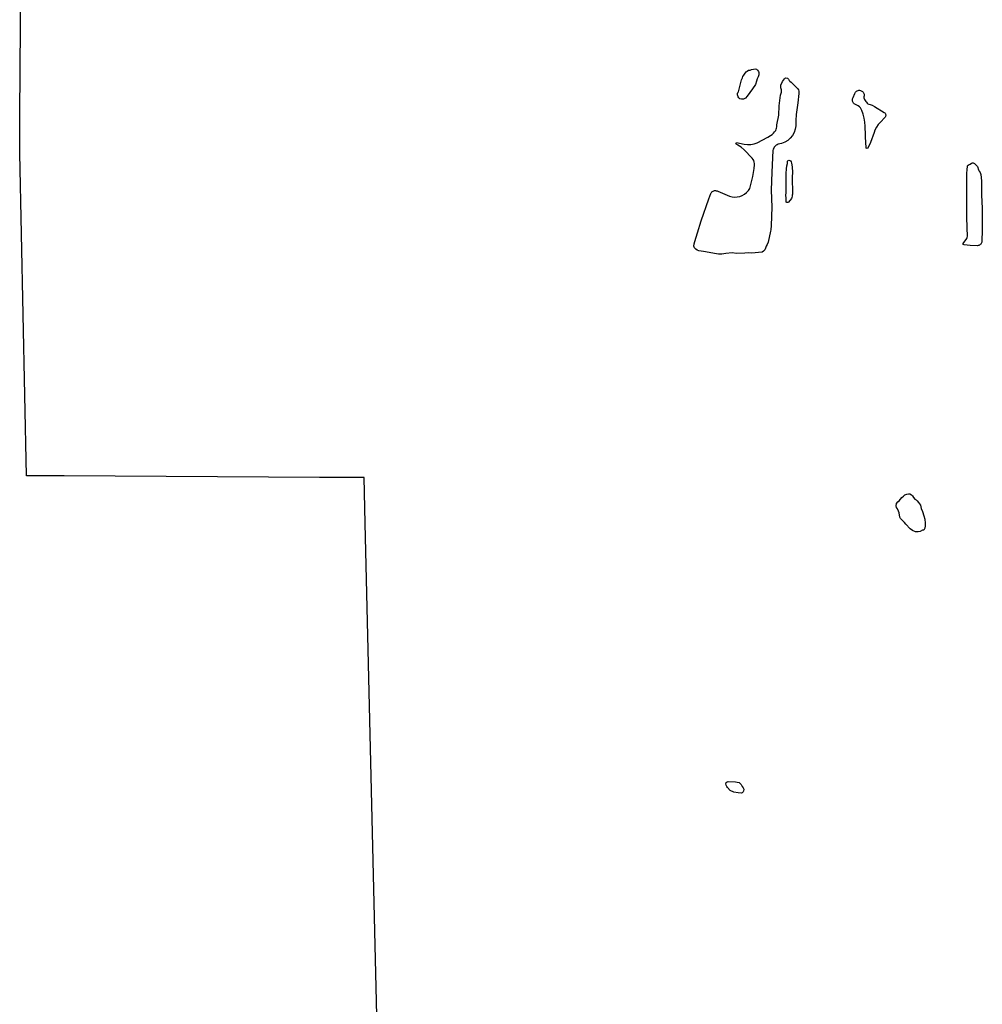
# Model space of a CAD drawing. Header units: feet. Extents: x -2779 to 2255280, y -1593 to 614924.
# Tile 14 of 125: x 2236640 to 2240479, y 596905 to 600831. Entities that reach past the tile are written whole.
import ezdxf

# ---------------------------------------------------------------- set-up
doc = ezdxf.new("R2010")
doc.units = ezdxf.units.FT
doc.header["$MEASUREMENT"] = 0
doc.layers.add('MacedoniaMunicipalBoundar', color=7, linetype='Continuous')
doc.layers.add('Waterbodies', color=7, linetype='Continuous')

msp = doc.modelspace()

# ---------------------------------------------------------------- linework, layer by layer
at = {"layer": 'MacedoniaMunicipalBoundar'}
msp.add_lwpolyline([(2238081.4, 596131), (2238017.8, 598823.5), (2238013.5, 599004.9), (2237883.8, 599005.6), (2237836.1, 599005.9), (2236817.2, 599011.6), (2236667.6, 599012.5), (2236640.3, 600297.9), (2236641.5, 600450.6), (2236646.6, 601164.6)], dxfattribs=at)
at = {"layer": 'Waterbodies'}
for points in [[(2239518.1, 600591.2), (2239522, 600599), (2239523.8, 600604), (2239527.5, 600609.5), (2239530.1, 600613.6), (2239533.7, 600617.8), (2239537.4, 600622.5), (2239541.3, 600625.9), (2239546.8, 600629), (2239552.5, 600630), (2239558.5, 600631.9), (2239566, 600633.9), (2239573.3, 600635), (2239578.8, 600633.4), (2239582.9, 600629.8), (2239586.1, 600624.3), (2239587.9, 600619.6), (2239587.9, 600611.5), (2239584.5, 600602.7), (2239581.4, 600594.9), (2239578, 600585.5), (2239574.1, 600571.7), (2239561.9, 600555), (2239541, 600525.9), (2239534, 600517.3), (2239525.9, 600513.6), (2239518.1, 600513.6), (2239512.4, 600515.2), (2239508.5, 600518.8), (2239505.3, 600523.5), (2239503, 600530.6), (2239502.2, 600536), (2239503.3, 600540.7), (2239506.1, 600543.6), (2239518.1, 600591.2)], [(2239659.5, 600411.3), (2239666.9, 600450.2), (2239668.7, 600487.7), (2239674.2, 600530), (2239677.7, 600541.5), (2239678, 600550.5), (2239676, 600558.5), (2239675.3, 600563.3), (2239676, 600569.9), (2239681.9, 600584.2), (2239690.2, 600594.9), (2239694, 600599.1), (2239702, 600597.4), (2239705.5, 600593.2), (2239708.9, 600588.3), (2239711.7, 600585.6), (2239716.2, 600581.1), (2239738.1, 600559.9), (2239741.9, 600556.8), (2239745.4, 600551.5), (2239747.1, 600546.3), (2239747.1, 600541.1), (2239747.1, 600536.3), (2239743.7, 600499.5), (2239737.1, 600453.3), (2239735.3, 600429.3), (2239735.3, 600418.2), (2239735.7, 600413.7), (2239735, 600407.8), (2239732.8, 600394.2), (2239728.3, 600381.3), (2239721.7, 600369.2), (2239713.2, 600358.5), (2239702.9, 600349.3), (2239691.3, 600342), (2239678.6, 600336.8), (2239665.2, 600333.8), (2239660.6, 600332.2), (2239656.4, 600329.8), (2239652.6, 600326.7), (2239649.4, 600323), (2239646.8, 600318.8), (2239645, 600314.3), (2239644, 600309.5), (2239639.9, 600222.7), (2239637.4, 600151.5), (2239639.2, 600082.8), (2239637.4, 600009.5), (2239635.7, 599992.9), (2239633.9, 599987.7), (2239624.9, 599943.2), (2239620.8, 599934.2), (2239616.6, 599927.6), (2239614.2, 599920.3), (2239611.4, 599913.7), (2239606.2, 599907.8), (2239600.6, 599903.6), (2239586.4, 599902.6), (2239560, 599900.2), (2239546.4, 599900.5), (2239531.2, 599899.8), (2239498.5, 599899.1), (2239481.9, 599900.8), (2239455.5, 599898.8), (2239440.2, 599896.3), (2239426.3, 599896.3), (2239418.7, 599897.7), (2239367.3, 599906.1), (2239348.9, 599909.5), (2239341.2, 599911.6), (2239336, 599915.1), (2239331.2, 599920.6), (2239328.4, 599927.6), (2239330.1, 599936.6), (2239332.2, 599946), (2239342.6, 599980.4), (2239358.3, 600028.3), (2239387.8, 600116.1), (2239395.8, 600138), (2239397.5, 600140.8), (2239399.7, 600143.3), (2239402.2, 600145.5), (2239405.1, 600147.2), (2239408.1, 600148.4), (2239411.4, 600149.1), (2239414.7, 600149.3), (2239418, 600148.9), (2239421.2, 600148.1), (2239424.2, 600146.7), (2239470.8, 600127.2), (2239480.9, 600124.4), (2239491.3, 600123.3), (2239501.7, 600123.8), (2239512, 600125.9), (2239521.8, 600129.7), (2239530.9, 600134.9), (2239539, 600141.5), (2239546, 600149.3), (2239551.7, 600158.1), (2239563.8, 600206.1), (2239569.4, 600237.3), (2239570.4, 600251.9), (2239570.2, 600257.6), (2239569.3, 600263.3), (2239567.5, 600268.7), (2239565, 600273.9), (2239561.7, 600278.6), (2239529.4, 600312), (2239516.9, 600322.4), (2239510.3, 600326.5), (2239504.1, 600330.4), (2239495.8, 600335.9), (2239498.9, 600340.8), (2239529.4, 600334.5), (2239542.5, 600333.1), (2239555.7, 600333.5), (2239568.6, 600335.7), (2239581.2, 600339.7), (2239623.9, 600362.7), (2239634.3, 600368.6), (2239640.2, 600372.7), (2239646.1, 600377.9), (2239650.6, 600383.8), (2239654.8, 600389), (2239656.9, 600393.6), (2239657.9, 600397.7), (2239658.9, 600402.9), (2239659.5, 600411.3)], [(2239970, 600536), (2239971.3, 600538.6), (2239973, 600541.4), (2239975.1, 600543.8), (2239977.6, 600545.8), (2239980.3, 600547.4), (2239983.3, 600548.5), (2239986.5, 600549.1), (2239989.7, 600549.2), (2239992.9, 600548.7), (2239995.9, 600547.7), (2239998.8, 600546.3), (2240001.3, 600544.3), (2240003.5, 600542), (2240005.3, 600539.3), (2240006.6, 600536.4), (2240007.4, 600533.3), (2240007.6, 600530.1), (2240007.4, 600526.9), (2240006.9, 600523.4), (2240006.9, 600519.5), (2240009.5, 600512.1), (2240013.9, 600504.8), (2240016.5, 600501.3), (2240019.5, 600498), (2240022.3, 600495.9), (2240026.5, 600494.3), (2240031, 600493), (2240035.8, 600491.5), (2240039.9, 600489.8), (2240048.6, 600484.8), (2240087.9, 600461.1), (2240089.7, 600459.6), (2240091.2, 600457.8), (2240092.4, 600455.7), (2240093.2, 600453.5), (2240093.7, 600451.2), (2240093.7, 600448.8), (2240093.3, 600446.5), (2240092.5, 600444.2), (2240091.3, 600442.1), (2240089.8, 600440.3), (2240072.2, 600422.7), (2240063.7, 600412.8), (2240056.5, 600401.8), (2240050.8, 600390), (2240047.1, 600380.4), (2240032.5, 600341.6), (2240022.3, 600318.3), (2240019.1, 600316.6), (2240016, 600319), (2240015.2, 600322), (2240015.2, 600327.2), (2240014.3, 600335), (2240011.3, 600406.2), (2240010.5, 600422.3), (2240008.1, 600438.2), (2240004.1, 600453.8), (2239998.7, 600468.9), (2239996.1, 600474.4), (2239992.8, 600479.5), (2239988.6, 600483.9), (2239983.9, 600487.6), (2239978.6, 600490.6), (2239972.9, 600492.6), (2239970.2, 600493.9), (2239967.7, 600495.7), (2239965.6, 600497.8), (2239963.9, 600500.3), (2239962.5, 600502.9), (2239961.6, 600505.8), (2239961.2, 600508.8), (2239961.3, 600511.8), (2239961.8, 600514.7), (2239963.5, 600520.6), (2239970, 600536)], [(2239696.6, 600217.3), (2239698.1, 600236.2), (2239699.2, 600247.7), (2239701.4, 600257.7), (2239701.8, 600262.9), (2239702.5, 600266.2), (2239704.2, 600269.2), (2239707.2, 600270.7), (2239711.4, 600269.9), (2239714.2, 600267.7), (2239716.8, 600264.2), (2239717.9, 600259.2), (2239720.5, 600243.8), (2239721.3, 600221.2), (2239720.9, 600204.3), (2239721.3, 600135.7), (2239720.9, 600131.4), (2239720.7, 600126.8), (2239719.6, 600122.1), (2239717.4, 600117.7), (2239706.1, 600103.8), (2239702.7, 600101.5), (2239699.2, 600101.5), (2239697, 600103.2), (2239697, 600107.1), (2239697.2, 600110.6), (2239696.8, 600115.3), (2239696.8, 600119.7), (2239695.5, 600131), (2239695.5, 600134.4), (2239696.4, 600137.9), (2239696.4, 600141.6), (2239697.2, 600150.3), (2239696.6, 600217.3)], [(2240417, 600050), (2240417.6, 600110.7), (2240417.6, 600198.4), (2240417.3, 600203.4), (2240417, 600210.9), (2240416.8, 600214.6), (2240418.6, 600236.7), (2240419.4, 600243.2), (2240419.6, 600247.6), (2240422, 600250.8), (2240425.9, 600252.8), (2240430.3, 600254.9), (2240435.3, 600258.1), (2240439.4, 600259.6), (2240442.8, 600259.4), (2240448, 600256.8), (2240451.4, 600253.9), (2240456.1, 600248.9), (2240459.2, 600244.8), (2240463.9, 600232.3), (2240466.5, 600226.3), (2240469.6, 600221.3), (2240473, 600213.8), (2240475.4, 600188.3), (2240474.9, 600131.8), (2240477.7, 600077.3), (2240478.8, 599990.9), (2240477.5, 599947.4), (2240477.1, 599944.3), (2240476.1, 599941.3), (2240474.7, 599938.5), (2240472.9, 599936), (2240470.6, 599933.9), (2240468, 599932.2), (2240465.1, 599930.9), (2240462.1, 599930.2), (2240458.4, 599929.4), (2240430.3, 599930.2), (2240405.8, 599932.8), (2240401.2, 599935.4), (2240401.9, 599938.8), (2240405.6, 599942.7), (2240414.7, 599954.9), (2240417.6, 599958.3), (2240418.9, 599962.7), (2240419.6, 599967.9), (2240419.9, 599973.4), (2240418.1, 599995), (2240417, 600050)], [(2240209.8, 598918.4), (2240214.7, 598916), (2240218.5, 598911.8), (2240224.1, 598906.2), (2240228.9, 598900.7), (2240232.4, 598894.8), (2240235.5, 598881.6), (2240240.7, 598869.1), (2240245.6, 598852.1), (2240249.4, 598839.6), (2240250.4, 598822.9), (2240250.8, 598812.5), (2240249.8, 598802.8), (2240245.2, 598795.1), (2240239.7, 598794.8), (2240230.3, 598790.6), (2240223.4, 598788.2), (2240212.3, 598788.9), (2240200.1, 598794.4), (2240191.1, 598801), (2240174.1, 598819.4), (2240168.2, 598825.3), (2240163.3, 598830.9), (2240158.1, 598836.4), (2240152.5, 598842), (2240149.4, 598847.2), (2240147.7, 598863.9), (2240144.9, 598871.2), (2240140.7, 598879.8), (2240136.6, 598886.1), (2240135.5, 598892.3), (2240136.9, 598901.7), (2240141.8, 598908), (2240146.6, 598912.8), (2240152.2, 598918.7), (2240157.7, 598925), (2240164.3, 598931.2), (2240169.5, 598935.7), (2240177.5, 598938.2), (2240184.1, 598940.3), (2240190, 598939.9), (2240197, 598936.8), (2240199.8, 598931.9), (2240204.3, 598925.7), (2240209.8, 598918.4)], [(2239495, 597791.9), (2239501.8, 597790.4), (2239508.6, 597788.6), (2239513.5, 597784.9), (2239516.6, 597781.5), (2239520.8, 597773.7), (2239524.7, 597767.7), (2239527.6, 597762.3), (2239527, 597755), (2239525.5, 597751.6), (2239521.6, 597748.2), (2239516.6, 597746.9), (2239504.9, 597747.7), (2239488.2, 597751.1), (2239473.7, 597757.8), (2239463, 597769.8), (2239459.6, 597773.7), (2239457, 597778.9), (2239456.2, 597784.1), (2239457.3, 597788.6), (2239461.2, 597791.7), (2239465.1, 597793.5), (2239495, 597791.9)]]:
    msp.add_lwpolyline(points, close=True, dxfattribs=at)

doc.saveas('drawing.dxf')
